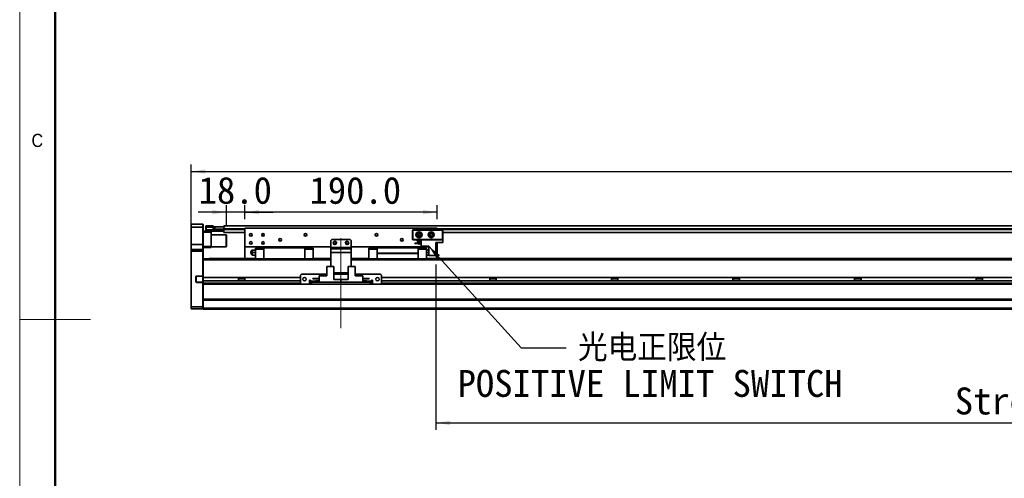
# Model space of a CAD drawing. Header units: millimetres. Extents: x 35 to 2905, y 35 to 2044.
# Tile 3 of 9: x 35 to 1007, y 883 to 1335. Entities that reach past the tile are written whole.
import ezdxf

# ---------------------------------------------------------------- set-up
doc = ezdxf.new("R2010")
doc.units = ezdxf.units.MM
doc.header["$LTSCALE"] = 7
doc.linetypes.add('CENTERX2', pattern=[20.32, 12.7, -2.54, 2.54, -2.54])
doc.layers.add('黑色实线', color=7, linetype='Continuous')
doc.styles.add('SLDTEXTSTYLE1', font='Gothic.ttf', dxfattribs={"width": 0.913})
doc.styles.add('SLDTEXTSTYLE8', font='txt')
doc.styles.add('SLDTEXTSTYLE9', font='txt', dxfattribs={"bigfont": 'bigfont'})
doc.dimstyles.new('SLDDIMSTYLE0', dxfattribs={"dimtxt": 26.6, "dimasz": 14, "dimexe": 0, "dimexo": 0.0625, "dimgap": 6.65, "dimtad": 2, "dimdec": 1, "dimrnd": 1e-09, "dimzin": 4, "dimdsep": 46, "dimtxsty": 'SLDTEXTSTYLE8', "dimsah": 1, "dimcen": 0.09, "dimadec": 0, "dimazin": 1, "dimtfac": 1, "dimtdec": 1, "dimtmove": 0, "dimatfit": 0, "dimfxl": 0, "dimfrac": 2, "dimtolj": 1, "dimtzin": 12, "dimarcsym": 0})
doc.dimstyles.new('SLDDIMSTYLE3', dxfattribs={"dimtxt": 0.18, "dimasz": 14, "dimexe": 0, "dimexo": 0.0625, "dimgap": 0, "dimtad": 0, "dimtih": 1, "dimtoh": 1, "dimdec": 0, "dimrnd": 1e-09, "dimzin": 0, "dimdsep": 46, "dimtxsty": 'Standard', "dimsah": 1, "dimcen": 0.09, "dimadec": 0, "dimazin": 0, "dimtfac": 14, "dimtdec": 0, "dimtofl": 0, "dimtmove": 0, "dimatfit": 3, "dimfxl": 0, "dimfrac": 2, "dimtolj": 1, "dimtzin": 0, "dimarcsym": 0})
doc.dimstyles.new('SLDDIMSTYLE4', dxfattribs={"dimtxt": 26.6, "dimasz": 14, "dimexe": 0, "dimexo": 0.0625, "dimgap": 6.65, "dimtad": 2, "dimdec": 1, "dimrnd": 1e-09, "dimzin": 4, "dimdsep": 46, "dimtxsty": 'SLDTEXTSTYLE8', "dimsah": 1, "dimcen": 0.09, "dimadec": 0, "dimazin": 1, "dimtfac": 1, "dimtdec": 1, "dimtofl": 0, "dimtmove": 0, "dimatfit": 3, "dimfxl": 0, "dimfrac": 2, "dimtolj": 1, "dimtzin": 12, "dimarcsym": 0})

# ---------------------------------------------------------------- blocks, each defined once
blk = doc.blocks.new('_D_21')
at = {"layer": '黑色实线'}
for p, q in [((204.07, 1115.83), (204.07, 1192.33)), ((2000.07, 1115.83), (2000.07, 1192.33)), ((204.07, 1185.33), (2000.07, 1185.33))]:
    blk.add_line(p, q, dxfattribs=at)
for points in [[(204.07, 1185.33), (218.07, 1183.23), (218.07, 1187.43)], [(2000.07, 1185.33), (1986.07, 1187.43), (1986.07, 1183.23)]]:
    blk.add_solid(points, dxfattribs=at)
at = {"layer": '黑色实线', "insert": (1047.3, 1220.23), "char_height": 26.6, "attachment_point": 1, "style": 'SLDTEXTSTYLE8'}
blk.add_mtext('1796.0', dxfattribs=at)
blk = doc.blocks.new('_D_22')
at = {"layer": '黑色实线'}
for p, q in [((239.07, 1131.53), (239.07, 1152.24)), ((257.07, 1138.33), (257.07, 1152.24)), ((239.07, 1145.24), (211.07, 1145.24)), ((257.07, 1145.24), (239.07, 1145.24)), ((257.07, 1145.24), (285.07, 1145.24))]:
    blk.add_line(p, q, dxfattribs=at)
for points in [[(239.07, 1145.24), (225.07, 1147.34), (225.07, 1143.14)], [(257.07, 1145.24), (271.07, 1143.14), (271.07, 1147.34)]]:
    blk.add_solid(points, dxfattribs=at)
at = {"layer": '黑色实线', "insert": (211.55, 1180.14), "char_height": 26.6, "attachment_point": 1, "style": 'SLDTEXTSTYLE8'}
blk.add_mtext('18.0', dxfattribs=at)
blk = doc.blocks.new('_D_23')
at = {"layer": '黑色实线'}
for p, q in [((257.07, 1138.33), (257.07, 1152.24)), ((447.07, 1138.33), (447.07, 1152.24)), ((447.07, 1145.24), (257.07, 1145.24))]:
    blk.add_line(p, q, dxfattribs=at)
for points in [[(257.07, 1145.24), (271.07, 1143.14), (271.07, 1147.34)], [(447.07, 1145.24), (433.07, 1147.34), (433.07, 1143.14)]]:
    blk.add_solid(points, dxfattribs=at)
at = {"layer": '黑色实线', "insert": (320.95, 1180.14), "char_height": 26.6, "attachment_point": 1, "style": 'SLDTEXTSTYLE8'}
blk.add_mtext('190.0', dxfattribs=at)
blk = doc.blocks.new('_D_24')
at = {"layer": '黑色实线'}
for p, q in [((445.57, 1093.55), (445.57, 930.44)), ((1725.57, 1090.05), (1725.57, 930.44)), ((445.57, 937.44), (1725.57, 937.44))]:
    blk.add_line(p, q, dxfattribs=at)
for points in [[(445.57, 937.44), (459.57, 935.34), (459.57, 939.54)], [(1725.57, 937.44), (1711.57, 939.54), (1711.57, 935.34)]]:
    blk.add_solid(points, dxfattribs=at)
at = {"layer": '黑色实线', "char_height": 26.6, "attachment_point": 1, "style": 'SLDTEXTSTYLE8'}
for s, insert in [('Stroke T=', (957.79, 972.34)), ('1280.0', (1111.44, 972.34))]:
    blk.add_mtext(s, dxfattribs=dict(at, insert=insert))
blk = doc.blocks.new('SW_NOTE_9')
at = {"layer": '黑色实线', "color": 0, "char_height": 26.6, "attachment_point": 2}
for s, insert, style in [('光电正限位', (84.89, 13.35), 'SLDTEXTSTYLE9'), ('POSITIVE LIMIT SWITCH', (82.9, -21.82), 'SLDTEXTSTYLE8')]:
    blk.add_mtext(s, dxfattribs=dict(at, insert=insert, style=style))

msp = doc.modelspace()

# ---------------------------------------------------------------- linework, layer by layer
at = {"color": 7, "linetype": 'Continuous', "lineweight": 18}
for p, q in [((35, 2044), (35, 35)), ((70, 2009), (70, 70)), ((35, 1039.5), (105, 1039.5))]:
    msp.add_line(p, q, dxfattribs=at)
at = {"color": 7, "linetype": 'Continuous', "lineweight": 50}
msp.add_line((70, 2009), (70, 70), dxfattribs=at)
at = {"color": 7, "linetype": 'Continuous', "lineweight": 35}
for p, q in [((204.37, 1133.44), (204.07, 1133.14)), ((204.07, 1130.44), (204.07, 1133.14)), ((204.37, 1130.44), (204.07, 1130.44)), ((204.07, 1113.44), (204.07, 1130.44)), ((204.37, 1133.44), (204.37, 1130.44)), ((204.37, 1133.44), (215.77, 1133.44)), ((204.37, 1130.44), (204.37, 1113.44)), ((215.77, 1130.44), (204.37, 1130.44)), ((215.77, 1130.44), (215.77, 1133.44)), ((215.77, 1133.44), (216.07, 1133.14)), ((215.77, 1113.44), (215.77, 1130.44)), ((215.77, 1130.44), (216.07, 1130.44)), ((216.07, 1133.14), (216.07, 1130.44)), ((216.07, 1130.44), (216.07, 1113.44)), ((218.57, 1131.64), (218.87, 1131.94)), ((218.57, 1130.44), (218.57, 1131.64)), ((218.57, 1130.44), (218.87, 1130.44)), ((218.57, 1127.94), (218.57, 1130.44)), ((218.57, 1126.74), (218.57, 1127.94)), ((218.87, 1127.94), (218.57, 1127.94)), ((218.87, 1131.94), (218.87, 1130.44)), ((218.87, 1131.94), (226.07, 1131.94)), ((226.07, 1130.44), (218.87, 1130.44)), ((218.87, 1130.44), (218.87, 1127.94)), ((218.87, 1127.94), (236.27, 1127.94)), ((218.87, 1127.94), (218.87, 1126.44)), ((226.07, 1131.94), (226.07, 1130.44)), ((226.07, 1128.14), (226.07, 1130.44)), ((226.07, 1128.44), (236.27, 1128.44)), ((236.27, 1128.14), (226.07, 1128.14)), ((226.57, 1128.44), (226.57, 1128.64)), ((226.57, 1128.64), (227.07, 1128.64)), ((227.07, 1128.64), (227.07, 1130.64)), ((227.07, 1130.64), (227.57, 1130.64)), ((227.57, 1128.64), (227.07, 1128.64)), ((227.57, 1130.64), (227.57, 1128.64)), ((227.57, 1130.64), (236.57, 1130.64)), ((227.57, 1128.64), (236.57, 1128.64)), ((236.27, 1128.44), (236.57, 1128.14)), ((236.27, 1128.44), (236.27, 1128.14)), ((236.27, 1128.44), (236.57, 1128.44)), ((236.27, 1127.94), (236.27, 1128.14)), ((236.27, 1128.14), (236.57, 1128.14)), ((236.27, 1126.44), (236.27, 1127.94)), ((236.27, 1127.94), (236.57, 1127.94)), ((1967.57, 1131.79), (236.57, 1131.79)), ((236.57, 1131.79), (236.57, 1130.64)), ((236.57, 1128.64), (236.57, 1130.64)), ((236.57, 1130.64), (237.07, 1130.64)), ((236.57, 1128.79), (236.57, 1128.29)), ((236.57, 1128.29), (236.57, 1125.29)), ((237.07, 1130.64), (237.07, 1130.45)), ((257.07, 1129.44), (257.07, 1110.94)), ((447.07, 1129.44), (257.07, 1129.44)), ((422.57, 1127.64), (422.87, 1127.94)), ((422.57, 1118.24), (422.57, 1127.64)), ((422.87, 1127.52), (422.57, 1127.64)), ((422.87, 1127.94), (422.99, 1127.64)), ((422.87, 1127.94), (452.27, 1127.94)), ((422.99, 1127.64), (422.87, 1127.52)), ((422.87, 1127.52), (422.87, 1118.37)), ((452.14, 1127.64), (422.99, 1127.64)), ((447.07, 1129.44), (447.07, 1127.94)), ((452.27, 1127.94), (452.14, 1127.64)), ((452.27, 1127.52), (452.14, 1127.64)), ((452.27, 1127.94), (452.57, 1127.64)), ((452.57, 1127.64), (452.27, 1127.52)), ((452.27, 1118.37), (452.27, 1127.52)), ((452.57, 1127.64), (452.57, 1118.24)), ((216.07, 1126.44), (218.87, 1126.44)), ((224.07, 1125.44), (216.07, 1125.44)), ((218.87, 1126.44), (218.57, 1126.74)), ((236.27, 1126.44), (218.87, 1126.44)), ((224.07, 1126.44), (224.07, 1125.44)), ((224.07, 1125.44), (224.07, 1111.44)), ((238.77, 1122.94), (224.07, 1122.94)), ((236.27, 1126.44), (236.57, 1126.74)), ((257.07, 1125.29), (236.57, 1125.29)), ((239.07, 1122.64), (238.77, 1122.94)), ((238.77, 1110.94), (238.77, 1122.94)), ((239.07, 1122.64), (239.07, 1111.24)), ((343.07, 1118.44), (342.07, 1117.44)), ((342.07, 1117.44), (342.07, 1110.44)), ((361.07, 1118.44), (343.07, 1118.44)), ((362.07, 1117.44), (361.07, 1118.44)), ((362.07, 1117.44), (362.07, 1110.44)), ((422.87, 1118.37), (422.57, 1118.24)), ((422.87, 1117.94), (422.57, 1118.24)), ((422.87, 1118.37), (422.99, 1118.24)), ((422.99, 1118.24), (422.87, 1117.94)), ((431.07, 1117.94), (422.87, 1117.94)), ((422.99, 1118.24), (452.14, 1118.24)), ((431.07, 1111.74), (431.07, 1117.94)), ((431.07, 1117.94), (452.57, 1117.94)), ((452.14, 1118.24), (452.27, 1118.37)), ((452.14, 1118.24), (452.27, 1117.94)), ((452.57, 1118.24), (452.27, 1118.37)), ((452.57, 1118.24), (452.27, 1117.94)), ((1753.57, 1125.29), (452.57, 1125.29)), ((452.57, 1115.34), (452.57, 1117.94)), ((204.37, 1113.44), (204.07, 1113.44)), ((204.07, 1108.14), (204.07, 1113.44)), ((204.37, 1108.44), (204.07, 1108.14)), ((204.07, 1106.94), (204.07, 1108.14)), ((204.37, 1113.44), (204.37, 1108.44)), ((215.77, 1113.44), (204.37, 1113.44)), ((204.37, 1108.44), (204.37, 1106.94)), ((204.37, 1108.44), (215.77, 1108.44)), ((215.77, 1108.44), (215.77, 1113.44)), ((216.07, 1113.44), (215.77, 1113.44)), ((215.77, 1106.94), (215.77, 1108.44)), ((216.07, 1108.14), (215.77, 1108.44)), ((216.07, 1113.44), (216.07, 1108.14)), ((216.07, 1111.44), (224.07, 1111.44)), ((224.07, 1110.44), (216.07, 1110.44)), ((216.07, 1108.14), (216.07, 1106.94)), ((224.07, 1111.44), (224.07, 1110.44)), ((224.07, 1110.94), (238.77, 1110.94)), ((238.77, 1110.94), (239.07, 1111.24)), ((342.07, 1110.94), (257.07, 1110.94)), ((257.07, 1110.94), (257.07, 1099.44)), ((267.57, 1107.94), (265.25, 1107.94)), ((275.82, 1109.84), (267.57, 1109.84)), ((267.57, 1109.84), (267.57, 1108.89)), ((267.57, 1108.89), (275.82, 1108.89)), ((267.57, 1099.38), (267.57, 1108.89)), ((275.82, 1109.94), (275.82, 1110.94)), ((275.82, 1099.38), (275.82, 1109.94)), ((275.82, 1109.94), (316.32, 1109.94)), ((316.32, 1109.94), (316.32, 1110.94)), ((316.32, 1109.94), (316.32, 1099.38)), ((324.57, 1109.84), (316.32, 1109.84)), ((316.32, 1108.89), (324.57, 1108.89)), ((324.57, 1108.89), (324.57, 1109.84)), ((324.57, 1108.89), (324.57, 1099.38)), ((342.07, 1110.44), (362.07, 1110.44)), ((342.07, 1108.94), (342.07, 1110.44)), ((342.07, 1108.94), (362.07, 1108.94)), ((342.07, 1105.44), (342.07, 1108.94)), ((438.62, 1110.94), (362.07, 1110.94)), ((362.07, 1110.44), (362.07, 1108.94)), ((362.07, 1108.94), (362.07, 1105.44)), ((379.57, 1109.84), (379.57, 1108.89)), ((387.82, 1109.84), (379.57, 1109.84)), ((387.82, 1108.89), (379.57, 1108.89)), ((379.57, 1108.89), (379.57, 1099.38)), ((387.82, 1110.94), (387.82, 1109.94)), ((428.32, 1109.94), (387.82, 1109.94)), ((387.82, 1109.94), (387.82, 1104.94)), ((424.87, 1114.39), (424.87, 1114.69)), ((424.87, 1114.69), (431.07, 1114.69)), ((424.87, 1114.39), (431.07, 1114.39)), ((427.27, 1117.34), (431.07, 1117.34)), ((427.27, 1116.64), (427.27, 1117.34)), ((427.27, 1116.64), (431.07, 1116.64)), ((428.32, 1109.94), (428.32, 1110.94)), ((428.32, 1109.94), (428.32, 1104.94)), ((436.57, 1109.84), (428.32, 1109.84)), ((436.57, 1108.89), (428.32, 1108.89)), ((430.29, 1114.69), (430.32, 1114.94)), ((431.07, 1111.74), (438.62, 1111.74)), ((436.57, 1108.89), (436.57, 1109.84)), ((436.57, 1099.38), (436.57, 1108.89)), ((436.57, 1107.94), (438.62, 1107.94)), ((438.62, 1102.44), (438.62, 1111.74)), ((445.57, 1102.44), (445.57, 1115.34)), ((452.57, 1115.34), (445.57, 1115.34)), ((447.07, 1110.94), (445.57, 1110.94)), ((447.07, 1115.34), (447.07, 1110.94)), ((447.07, 1110.94), (447.07, 1099.44)), ((204.07, 1052.07), (204.07, 1106.94)), ((204.37, 1106.94), (204.07, 1106.94)), ((204.37, 1106.94), (204.37, 1051.94)), ((215.77, 1106.94), (204.37, 1106.94)), ((216.07, 1106.94), (215.77, 1106.94)), ((215.77, 1082.29), (215.77, 1106.94)), ((216.07, 1106.94), (216.07, 1099.1)), ((342.07, 1099.38), (216.07, 1099.38)), ((216.07, 1099.1), (216.07, 1098.38)), ((216.07, 1080.84), (216.07, 1098.38)), ((222.07, 1099.44), (267.57, 1099.44)), ((222.07, 1099.44), (222.07, 1099.38)), ((263.08, 1105.21), (263.08, 1105.68)), ((265.25, 1105.44), (267.57, 1105.44)), ((267.57, 1102.94), (265.25, 1102.94)), ((324.57, 1099.44), (342.07, 1099.44)), ((362.07, 1105.44), (342.07, 1105.44)), ((342.07, 1105.44), (342.07, 1091.64)), ((362.07, 1105.44), (362.07, 1091.64)), ((362.07, 1099.44), (379.57, 1099.44)), ((1725.57, 1099.38), (362.07, 1099.38)), ((387.82, 1104.94), (428.32, 1104.94)), ((387.82, 1104.94), (387.82, 1104.64)), ((428.32, 1104.64), (387.82, 1104.64)), ((387.82, 1104.64), (387.82, 1099.38)), ((428.32, 1104.64), (428.32, 1104.94)), ((428.32, 1104.64), (428.32, 1099.38)), ((436.57, 1105.44), (438.62, 1105.44)), ((438.62, 1102.94), (436.57, 1102.94)), ((436.57, 1099.44), (1725.57, 1099.44)), ((445.57, 1102.44), (438.62, 1102.44)), ((338.12, 1091.64), (338.12, 1082.34)), ((338.12, 1091.64), (345.07, 1091.64)), ((345.07, 1091.64), (345.07, 1078.74)), ((359.07, 1091.64), (359.07, 1078.74)), ((359.07, 1091.64), (366.02, 1091.64)), ((366.02, 1091.64), (366.02, 1082.34)), ((208.77, 1081.49), (209.07, 1081.49)), ((208.77, 1081.49), (208.77, 1076.79)), ((209.07, 1076.79), (209.07, 1081.49)), ((209.57, 1082.29), (209.57, 1081.99)), ((215.77, 1082.29), (209.57, 1082.29)), ((209.57, 1081.99), (215.64, 1081.99)), ((215.77, 1082.29), (215.64, 1081.99)), ((215.64, 1081.99), (215.77, 1081.99)), ((216.07, 1082.29), (215.77, 1082.29)), ((215.77, 1081.99), (216.07, 1082.29)), ((215.77, 1081.99), (215.77, 1076.29)), ((312.07, 1080.84), (216.07, 1080.84)), ((216.07, 1077.44), (216.07, 1080.84)), ((250.9, 1080.84), (250.9, 1077.44)), ((257.24, 1079.44), (250.9, 1079.44)), ((257.24, 1077.44), (257.24, 1080.84)), ((313.07, 1084.14), (312.07, 1083.14)), ((312.07, 1083.14), (312.07, 1075.14)), ((338.12, 1084.14), (313.07, 1084.14)), ((324.37, 1079.39), (324.37, 1079.69)), ((324.37, 1079.69), (330.57, 1079.69)), ((324.37, 1079.39), (330.57, 1079.39)), ((330.57, 1076.14), (330.57, 1082.34)), ((330.57, 1082.34), (338.12, 1082.34)), ((359.07, 1085.44), (345.07, 1085.44)), ((359.07, 1084.14), (345.07, 1084.14)), ((352.07, 1078.74), (345.07, 1078.74)), ((352.07, 1076.14), (352.07, 1078.74)), ((352.07, 1078.74), (359.07, 1078.74)), ((391.07, 1084.14), (366.02, 1084.14)), ((373.57, 1082.34), (366.02, 1082.34)), ((373.57, 1082.34), (373.57, 1076.14)), ((379.77, 1079.69), (373.57, 1079.69)), ((379.77, 1079.39), (373.57, 1079.39)), ((379.77, 1079.69), (379.77, 1079.39)), ((392.07, 1083.14), (391.07, 1084.14)), ((392.07, 1075.14), (392.07, 1083.14)), ((1812.07, 1080.84), (392.07, 1080.84)), ((498.9, 1080.84), (498.9, 1077.44)), ((505.24, 1079.44), (498.9, 1079.44)), ((505.24, 1077.44), (505.24, 1080.84)), ((618.9, 1080.84), (618.9, 1077.44)), ((625.24, 1079.44), (618.9, 1079.44)), ((625.24, 1077.44), (625.24, 1080.84)), ((738.9, 1080.84), (738.9, 1077.44)), ((745.24, 1079.44), (738.9, 1079.44)), ((745.24, 1077.44), (745.24, 1080.84)), ((858.9, 1080.84), (858.9, 1077.44)), ((865.24, 1079.44), (858.9, 1079.44)), ((865.24, 1077.44), (865.24, 1080.84)), ((978.9, 1080.84), (978.9, 1077.44)), ((985.24, 1079.44), (978.9, 1079.44)), ((985.24, 1077.44), (985.24, 1080.84)), ((208.77, 1076.79), (209.07, 1076.79)), ((209.57, 1075.99), (209.57, 1076.29)), ((215.64, 1076.29), (209.57, 1076.29)), ((209.57, 1075.99), (215.77, 1075.99)), ((215.64, 1076.29), (215.77, 1075.99)), ((215.77, 1076.29), (215.64, 1076.29)), ((215.77, 1076.29), (216.07, 1075.99)), ((215.77, 1051.94), (215.77, 1075.99)), ((215.77, 1075.99), (216.07, 1075.99)), ((312.07, 1077.44), (216.07, 1077.44)), ((216.07, 1075.38), (216.07, 1077.44)), ((216.07, 1075.38), (216.07, 1074.67)), ((216.07, 1074.67), (216.07, 1059.1)), ((312.82, 1074.38), (216.07, 1074.38)), ((312.07, 1075.14), (313.07, 1074.14)), ((313.07, 1074.14), (321.07, 1074.14)), ((322.07, 1078.14), (321.07, 1078.14)), ((321.07, 1078.14), (321.07, 1074.14)), ((322.07, 1077.44), (321.07, 1077.44)), ((322.07, 1074.38), (321.07, 1074.38)), ((322.07, 1077.14), (322.07, 1078.14)), ((322.07, 1077.14), (322.07, 1076.14)), ((322.07, 1074.14), (322.07, 1076.14)), ((322.07, 1076.14), (323.07, 1076.14)), ((323.07, 1074.14), (322.07, 1074.14)), ((323.07, 1076.14), (323.07, 1074.14)), ((381.07, 1076.14), (323.07, 1076.14)), ((381.07, 1074.14), (323.07, 1074.14)), ((326.77, 1076.74), (326.77, 1077.44)), ((326.77, 1077.44), (330.57, 1077.44)), ((326.77, 1076.74), (330.57, 1076.74)), ((330.57, 1076.14), (352.07, 1076.14)), ((373.57, 1076.14), (352.07, 1076.14)), ((377.37, 1077.44), (373.57, 1077.44)), ((377.37, 1076.74), (373.57, 1076.74)), ((377.37, 1077.44), (377.37, 1076.74)), ((381.07, 1074.14), (381.07, 1076.14)), ((381.07, 1076.14), (382.07, 1076.14)), ((382.07, 1074.14), (381.07, 1074.14)), ((383.07, 1078.14), (382.07, 1078.14)), ((382.07, 1078.14), (382.07, 1077.14)), ((383.07, 1077.44), (382.07, 1077.44)), ((382.07, 1076.14), (382.07, 1077.14)), ((382.07, 1076.14), (382.07, 1074.14)), ((383.07, 1074.38), (382.07, 1074.38)), ((383.07, 1074.14), (383.07, 1078.14)), ((383.07, 1074.14), (391.07, 1074.14)), ((391.07, 1074.14), (392.07, 1075.14)), ((1812.82, 1074.38), (391.31, 1074.38)), ((1812.07, 1077.44), (392.07, 1077.44)), ((1988.07, 1059.38), (216.07, 1059.38)), ((204.07, 1052.07), (204.37, 1051.94)), ((204.07, 1050.24), (204.07, 1052.07)), ((204.07, 1050.24), (204.37, 1049.94)), ((204.37, 1051.94), (204.37, 1049.94)), ((204.37, 1051.94), (215.77, 1051.94)), ((215.77, 1049.94), (204.37, 1049.94)), ((216.07, 1052.07), (215.77, 1051.94)), ((215.77, 1049.94), (215.77, 1051.94)), ((216.07, 1050.24), (215.77, 1049.94)), ((216.07, 1059.1), (216.07, 1058.38)), ((1988.07, 1058.38), (216.07, 1058.38)), ((216.07, 1050.44), (216.07, 1058.38)), ((1988.07, 1050.44), (216.07, 1050.44)), ((216.07, 1049.44), (216.07, 1050.44)), ((1988.07, 1049.44), (216.07, 1049.44))]:
    msp.add_line(p, q, dxfattribs=at)
at = {"color": 8, "linetype": 'Continuous', "lineweight": 35}
for p, q in [((257.07, 1128.79), (236.57, 1128.79)), ((257.07, 1128.29), (236.57, 1128.29)), ((1757.07, 1128.79), (447.07, 1128.79)), ((1757.07, 1128.29), (447.07, 1128.29)), ((342.07, 1098.38), (216.07, 1098.38)), ((1726.13, 1098.38), (362.07, 1098.38)), ((312.07, 1075.38), (216.07, 1075.38)), ((322.07, 1075.38), (321.07, 1075.38)), ((326.77, 1077.14), (322.07, 1077.14)), ((382.07, 1077.14), (377.37, 1077.14)), ((383.07, 1075.38), (382.07, 1075.38)), ((1812.07, 1075.38), (392.07, 1075.38))]:
    msp.add_line(p, q, dxfattribs=at)
at = {"color": 7, "linetype": 'Continuous', "lineweight": 35}
for centre, radius in [((263.07, 1122.94), 1.25), ((275.07, 1122.94), 1.25), ((292.07, 1117.94), 1.25), ((317.07, 1122.94), 1.25), ((387.07, 1122.94), 1.25), ((412.07, 1117.94), 1.25), ((429.07, 1122.94), 3), ((429.07, 1122.94), 1.7), ((429.07, 1122.94), 1.25), ((441.07, 1122.94), 3), ((441.07, 1122.94), 1.7), ((441.07, 1122.94), 1.25), ((263.07, 1114.94), 1.25), ((275.07, 1114.94), 1.25), ((346.07, 1114.94), 1.7), ((346.07, 1114.94), 1.25), ((358.07, 1114.94), 1.7), ((358.07, 1114.94), 1.25), ((316.07, 1079.14), 1.7), ((388.07, 1079.14), 1.7)]:
    msp.add_circle(centre, radius, dxfattribs=at)
for centre, radius, start, end in [((266.07, 1105.44), 3, 123.36668, 175.56913), ((429.07, 1114.94), 1.25, 0, 191.53696), ((429.07, 1114.94), 1.25, 206.10388, 333.89612), ((263.17, 1105.44), 0.25, 111.36458, 248.69453), ((266.07, 1105.44), 3, 184.51433, 236.60291), ((209.57, 1081.49), 0.8, 90, 180), ((209.57, 1081.49), 0.5, 90, 180), ((209.57, 1076.79), 0.8, 180, 270), ((209.57, 1076.79), 0.5, 180, 270)]:
    msp.add_arc(centre, radius, start, end, dxfattribs=at)
for points, knots in [([(265.25, 1107.94), (265.1, 1107.94), (264.79, 1107.94), (264.51, 1107.94), (264.39, 1107.94), (264.42, 1107.94), (264.42, 1107.94)], [0, 0, 0, 0, 0.318634, 0.63727, 0.955902, 1, 1, 1, 1]), ([(265.25, 1105.44), (265.1, 1105.54), (264.79, 1105.72), (264.5, 1106.15), (264.38, 1106.63), (264.45, 1107.12), (264.7, 1107.55), (265.01, 1107.82), (265.21, 1107.92), (265.25, 1107.94)], [0, 0, 0, 0, 0.159712, 0.319424, 0.479134, 0.638843, 0.798554, 0.958266, 1, 1, 1, 1]), ([(265.25, 1102.94), (265.1, 1103.04), (264.79, 1103.22), (264.5, 1103.65), (264.38, 1104.13), (264.45, 1104.62), (264.7, 1105.05), (265.01, 1105.32), (265.21, 1105.42), (265.25, 1105.44)], [0, 0, 0, 0, 0.159712, 0.319423, 0.479134, 0.638844, 0.798554, 0.958266, 1, 1, 1, 1]), ([(264.42, 1102.94), (264.43, 1102.94), (264.45, 1102.94), (264.7, 1102.94), (265.01, 1102.94), (265.21, 1102.94), (265.25, 1102.94)], [0, 0, 0, 0, 0.276309, 0.596339, 0.916373, 1, 1, 1, 1])]:
    msp.add_open_spline(points, degree=3, knots=knots, dxfattribs=at)
at = {"layer": '黑色实线', "linetype": 'CENTERX2', "lineweight": 18}
msp.add_line((352.07, 1030.69), (352.07, 1127.59), dxfattribs=at)

# ---------------------------------------------------------------- block references
at = {"layer": '黑色实线', "color": 7}
msp.add_blockref('SW_NOTE_9', (574.19, 1011.46), dxfattribs=at)

# ---------------------------------------------------------------- texts
at = {"color": 7, "linetype": 'Continuous', "lineweight": 0, "insert": (46.67, 1222.52), "char_height": 12.96, "attachment_point": 1, "style": 'SLDTEXTSTYLE1'}
msp.add_mtext('C', dxfattribs=at)

# ---------------------------------------------------------------- dimensions: what is measured, and where the dimension line sits
at = {"layer": '黑色实线'}
for base, p1, p2, dimstyle, picture, middle in [((2000.07, 1185.33), (204.07, 1106.94), (2000.07, 1106.94), 'SLDDIMSTYLE4', '_D_21', (1099.28, 1185.33)), ((239.07, 1145.24), (257.07, 1129.44), (239.07, 1122.64), 'SLDDIMSTYLE0', '_D_22', (244.32, 1145.24)), ((257.07, 1145.24), (447.07, 1129.44), (257.07, 1129.44), 'SLDDIMSTYLE4', '_D_23', (363.32, 1145.24))]:
    dim = msp.add_linear_dim(base=base, p1=p1, p2=p2, dimstyle=dimstyle, dxfattribs=at)
    dim.commit()
    dim.dimension.update_dxf_attribs({"geometry": picture, "text_midpoint": middle, "dimtype": 160})
dim = msp.add_linear_dim(base=(1725.57, 937.44), p1=(445.57, 1102.44), p2=(1725.57, 1098.94), text='Stroke T=<>', dimstyle='SLDDIMSTYLE4', dxfattribs=at)
dim.commit()
dim.dimension.update_dxf_attribs({"geometry": '_D_24', "text_midpoint": (1086.6, 937.44), "dimtype": 160})

# ---------------------------------------------------------------- leaders
at = {"layer": '黑色实线', "color": 7}
msp.add_leader([(438.62, 1111.74), (529.74, 1011.46), (574.19, 1011.46)], dimstyle='SLDDIMSTYLE3', dxfattribs=at)

doc.saveas('drawing.dxf')
